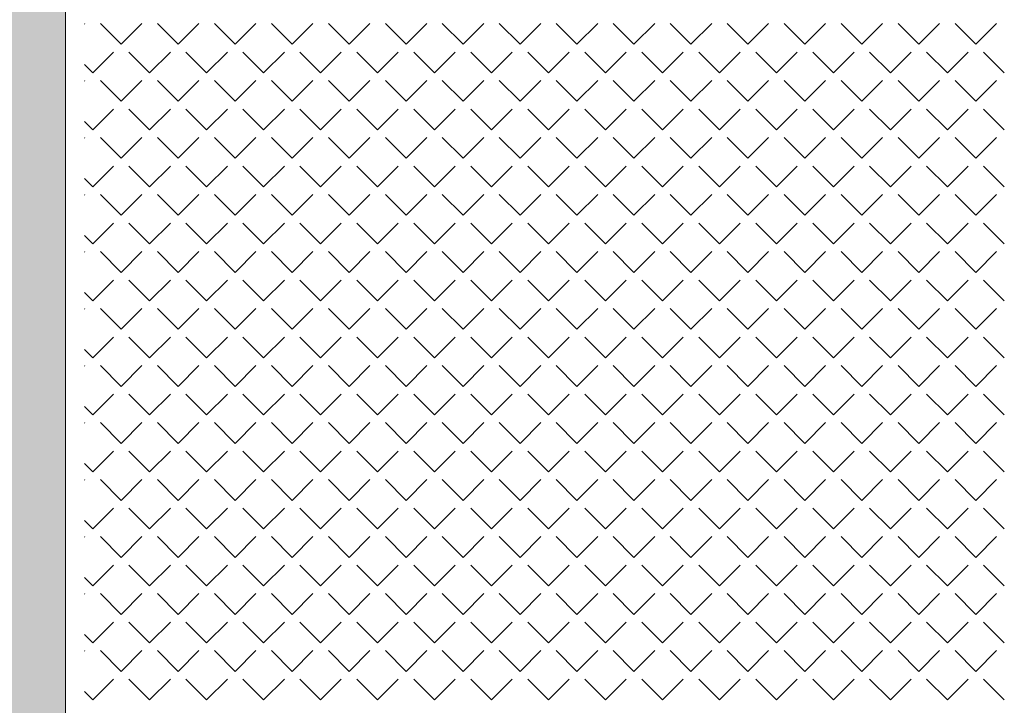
# Model space of a CAD drawing. Header units: millimetres. Extents: x -23540 to 53212, y -37964 to 41185.
# Tile 189 of 203: x 17914 to 18256, y -30863 to -30626. Entities that reach past the tile are written whole.
import ezdxf

# ---------------------------------------------------------------- set-up
doc = ezdxf.new("R2010")
doc.units = ezdxf.units.MM
doc.layers.get('0').update_dxf_attribs({"lineweight": 18})
doc.layers.add('PG_ŚCIANY_DZIAŁOWE', color=3, linetype='Continuous', lineweight=18)

msp = doc.modelspace()

# ---------------------------------------------------------------- hatches: boundary and pattern name
at = {"layer": 'PG_ŚCIANY_DZIAŁOWE', "true_color": 0x939598, "transparency": 33554610}
h = msp.add_hatch(color=252, dxfattribs=at)
h.dxf.hatch_style = 1
h.paths.add_polyline_path([(17913.61, -30145.22), (17918.61, -30145.22), (17918.61, -30150.72), (17913.61, -30150.72)])
h.paths.add_polyline_path([(17906.86, -30049.72), (17930.36, -30049.72), (17930.36, -29716.72), (17970.36, -29716.72), (17970.36, -29702.72), (18010.86, -29702.72), (18010.86, -29645.46), (17957.86, -29645.46), (17957.86, -29516.46), (17906.86, -29516.46)])
h.paths.add_polyline_path([(17930.36, -30150.72), (17918.61, -30150.72), (17918.61, -30145.22), (17913.61, -30145.22), (17913.61, -30150.72), (17906.86, -30150.72), (17906.86, -31104.46), (18101.98, -31104.46), (18101.98, -31144.22), (18121.86, -31144.22), (18121.86, -31327.46), (18406.86, -31327.46), (18406.86, -31312.46), (18136.86, -31312.46), (18136.86, -31104.46), (18524.86, -31104.46), (18524.86, -31327.46), (18563.86, -31327.46), (18563.86, -31330.46), (18693.91, -31330.46), (18732.86, -31330.46), (18769.79, -31300.46), (18575.36, -31300.46), (18575.36, -31079.46), (17930.36, -31079.46), (17930.36, -30518.72), (18111.86, -30518.72), (18111.86, -30497.22), (17930.36, -30497.22), (17930.36, -30314.72), (17945.36, -30314.72), (17945.36, -30272.22), (17930.36, -30272.22)])

# ---------------------------------------------------------------- linework, layer by layer
at = {"color": 251, "lineweight": 20, "true_color": 0x636466}
msp.add_line((17930.36, -31079.46), (17930.36, -30518.72), dxfattribs=at)
at = {"color": 251, "linetype": 'Continuous', "lineweight": 20, "true_color": 0x636466}
for p, q in [((17936.87, -30627.19), (17937.05, -30627.01)), ((17949.63, -30634.19), (17942.44, -30627.01)), ((17949.63, -30634.19), (17956.81, -30627.01)), ((17969.38, -30634.19), (17962.2, -30627.01)), ((17969.38, -30634.19), (17976.57, -30627.01)), ((17989.14, -30634.19), (17981.95, -30627.01)), ((17989.14, -30634.19), (17996.32, -30627.01)), ((18008.9, -30634.19), (18001.71, -30627.01)), ((18008.9, -30634.19), (18016.08, -30627.01)), ((18028.65, -30634.19), (18021.47, -30627.01)), ((18028.65, -30634.19), (18035.84, -30627.01)), ((18048.41, -30634.19), (18041.22, -30627.01)), ((18048.41, -30634.19), (18055.59, -30627.01)), ((18068.16, -30634.19), (18060.98, -30627.01)), ((18068.16, -30634.19), (18075.35, -30627.01)), ((18087.92, -30634.19), (18080.74, -30627.01)), ((18087.92, -30634.19), (18095.11, -30627.01)), ((18107.68, -30634.19), (18100.49, -30627.01)), ((18107.68, -30634.19), (18114.86, -30627.01)), ((18127.43, -30634.19), (18120.25, -30627.01)), ((18127.43, -30634.19), (18134.62, -30627.01)), ((18147.19, -30634.19), (18140.01, -30627.01)), ((18147.19, -30634.19), (18154.38, -30627.01)), ((18166.95, -30634.19), (18159.76, -30627.01)), ((18166.95, -30634.19), (18174.13, -30627.01)), ((18186.7, -30634.19), (18179.52, -30627.01)), ((18186.7, -30634.19), (18193.89, -30627.01)), ((18206.46, -30634.19), (18199.28, -30627.01)), ((18206.46, -30634.19), (18213.65, -30627.01)), ((18226.22, -30634.19), (18219.03, -30627.01)), ((18226.22, -30634.19), (18233.4, -30627.01)), ((18245.97, -30634.19), (18238.79, -30627.01)), ((18245.97, -30634.19), (18253.16, -30627.01)), ((17939.75, -30644.07), (17946.93, -30636.89)), ((17959.5, -30644.07), (17952.32, -30636.89)), ((17959.5, -30644.07), (17966.69, -30636.89)), ((17979.26, -30644.07), (17972.08, -30636.89)), ((17979.26, -30644.07), (17986.44, -30636.89)), ((17999.02, -30644.07), (17991.83, -30636.89)), ((17999.02, -30644.07), (18006.2, -30636.89)), ((18018.77, -30644.07), (18011.59, -30636.89)), ((18018.77, -30644.07), (18025.96, -30636.89)), ((18038.53, -30644.07), (18031.35, -30636.89)), ((18038.53, -30644.07), (18045.71, -30636.89)), ((18058.29, -30644.07), (18051.1, -30636.89)), ((18058.29, -30644.07), (18065.47, -30636.89)), ((18078.04, -30644.07), (18070.86, -30636.89)), ((18078.04, -30644.07), (18085.23, -30636.89)), ((18097.8, -30644.07), (18090.62, -30636.89)), ((18097.8, -30644.07), (18104.98, -30636.89)), ((18117.56, -30644.07), (18110.37, -30636.89)), ((18117.56, -30644.07), (18124.74, -30636.89)), ((18137.31, -30644.07), (18130.13, -30636.89)), ((18137.31, -30644.07), (18144.5, -30636.89)), ((18157.07, -30644.07), (18149.89, -30636.89)), ((18157.07, -30644.07), (18164.25, -30636.89)), ((18176.83, -30644.07), (18169.64, -30636.89)), ((18176.83, -30644.07), (18184.01, -30636.89)), ((18196.58, -30644.07), (18189.4, -30636.89)), ((18196.58, -30644.07), (18203.77, -30636.89)), ((18216.34, -30644.07), (18209.15, -30636.89)), ((18216.34, -30644.07), (18223.52, -30636.89)), ((18236.1, -30644.07), (18228.91, -30636.89)), ((18236.1, -30644.07), (18243.28, -30636.89)), ((18255.85, -30644.07), (18248.67, -30636.89)), ((17939.75, -30644.07), (17936.87, -30641.19)), ((17936.87, -30646.95), (17937.05, -30646.76)), ((17949.63, -30653.95), (17942.44, -30646.76)), ((17949.63, -30653.95), (17956.81, -30646.76)), ((17969.38, -30653.95), (17962.2, -30646.76)), ((17969.38, -30653.95), (17976.57, -30646.76)), ((17989.14, -30653.95), (17981.95, -30646.76)), ((17989.14, -30653.95), (17996.32, -30646.76)), ((18008.9, -30653.95), (18001.71, -30646.76)), ((18008.9, -30653.95), (18016.08, -30646.76)), ((18028.65, -30653.95), (18021.47, -30646.76)), ((18028.65, -30653.95), (18035.84, -30646.76)), ((18048.41, -30653.95), (18041.22, -30646.76)), ((18048.41, -30653.95), (18055.59, -30646.76)), ((18068.16, -30653.95), (18060.98, -30646.76)), ((18068.16, -30653.95), (18075.35, -30646.76)), ((18087.92, -30653.95), (18080.74, -30646.76)), ((18087.92, -30653.95), (18095.11, -30646.76)), ((18107.68, -30653.95), (18100.49, -30646.76)), ((18107.68, -30653.95), (18114.86, -30646.76)), ((18127.43, -30653.95), (18120.25, -30646.76)), ((18127.43, -30653.95), (18134.62, -30646.76)), ((18147.19, -30653.95), (18140.01, -30646.76)), ((18147.19, -30653.95), (18154.38, -30646.76)), ((18166.95, -30653.95), (18159.76, -30646.76)), ((18166.95, -30653.95), (18174.13, -30646.76)), ((18186.7, -30653.95), (18179.52, -30646.76)), ((18186.7, -30653.95), (18193.89, -30646.76)), ((18206.46, -30653.95), (18199.28, -30646.76)), ((18206.46, -30653.95), (18213.65, -30646.76)), ((18226.22, -30653.95), (18219.03, -30646.76)), ((18226.22, -30653.95), (18233.4, -30646.76)), ((18245.97, -30653.95), (18238.79, -30646.76)), ((18245.97, -30653.95), (18253.16, -30646.76)), ((17939.75, -30663.83), (17946.93, -30656.64)), ((17959.5, -30663.83), (17952.32, -30656.64)), ((17959.5, -30663.83), (17966.69, -30656.64)), ((17979.26, -30663.83), (17972.08, -30656.64)), ((17979.26, -30663.83), (17986.44, -30656.64)), ((17999.02, -30663.83), (17991.83, -30656.64)), ((17999.02, -30663.83), (18006.2, -30656.64)), ((18018.77, -30663.83), (18011.59, -30656.64)), ((18018.77, -30663.83), (18025.96, -30656.64)), ((18038.53, -30663.83), (18031.35, -30656.64)), ((18038.53, -30663.83), (18045.71, -30656.64)), ((18058.29, -30663.83), (18051.1, -30656.64)), ((18058.29, -30663.83), (18065.47, -30656.64)), ((18078.04, -30663.83), (18070.86, -30656.64)), ((18078.04, -30663.83), (18085.23, -30656.64)), ((18097.8, -30663.83), (18090.62, -30656.64)), ((18097.8, -30663.83), (18104.98, -30656.64)), ((18117.56, -30663.83), (18110.37, -30656.64)), ((18117.56, -30663.83), (18124.74, -30656.64)), ((18137.31, -30663.83), (18130.13, -30656.64)), ((18137.31, -30663.83), (18144.5, -30656.64)), ((18157.07, -30663.83), (18149.89, -30656.64)), ((18157.07, -30663.83), (18164.25, -30656.64)), ((18176.83, -30663.83), (18169.64, -30656.64)), ((18176.83, -30663.83), (18184.01, -30656.64)), ((18196.58, -30663.83), (18189.4, -30656.64)), ((18196.58, -30663.83), (18203.77, -30656.64)), ((18216.34, -30663.83), (18209.15, -30656.64)), ((18216.34, -30663.83), (18223.52, -30656.64)), ((18236.1, -30663.83), (18228.91, -30656.64)), ((18236.1, -30663.83), (18243.28, -30656.64)), ((18255.85, -30663.83), (18248.67, -30656.64)), ((17939.75, -30663.83), (17936.87, -30660.95)), ((17936.87, -30666.71), (17937.05, -30666.52)), ((17949.63, -30673.7), (17942.44, -30666.52)), ((17949.63, -30673.7), (17956.81, -30666.52)), ((17969.38, -30673.7), (17962.2, -30666.52)), ((17969.38, -30673.7), (17976.57, -30666.52)), ((17989.14, -30673.7), (17981.95, -30666.52)), ((17989.14, -30673.7), (17996.32, -30666.52)), ((18008.9, -30673.7), (18001.71, -30666.52)), ((18008.9, -30673.7), (18016.08, -30666.52)), ((18028.65, -30673.7), (18021.47, -30666.52)), ((18028.65, -30673.7), (18035.84, -30666.52)), ((18048.41, -30673.7), (18041.22, -30666.52)), ((18048.41, -30673.7), (18055.59, -30666.52)), ((18068.16, -30673.7), (18060.98, -30666.52)), ((18068.16, -30673.7), (18075.35, -30666.52)), ((18087.92, -30673.7), (18080.74, -30666.52)), ((18087.92, -30673.7), (18095.11, -30666.52)), ((18107.68, -30673.7), (18100.49, -30666.52)), ((18107.68, -30673.7), (18114.86, -30666.52)), ((18127.43, -30673.7), (18120.25, -30666.52)), ((18127.43, -30673.7), (18134.62, -30666.52)), ((18147.19, -30673.7), (18140.01, -30666.52)), ((18147.19, -30673.7), (18154.38, -30666.52)), ((18166.95, -30673.7), (18159.76, -30666.52)), ((18166.95, -30673.7), (18174.13, -30666.52)), ((18186.7, -30673.7), (18179.52, -30666.52)), ((18186.7, -30673.7), (18193.89, -30666.52)), ((18206.46, -30673.7), (18199.28, -30666.52)), ((18206.46, -30673.7), (18213.65, -30666.52)), ((18226.22, -30673.7), (18219.03, -30666.52)), ((18226.22, -30673.7), (18233.4, -30666.52)), ((18245.97, -30673.7), (18238.79, -30666.52)), ((18245.97, -30673.7), (18253.16, -30666.52)), ((17939.75, -30683.58), (17946.93, -30676.4)), ((17959.5, -30683.58), (17952.32, -30676.4)), ((17959.5, -30683.58), (17966.69, -30676.4)), ((17979.26, -30683.58), (17972.08, -30676.4)), ((17979.26, -30683.58), (17986.44, -30676.4)), ((17999.02, -30683.58), (17991.83, -30676.4)), ((17999.02, -30683.58), (18006.2, -30676.4)), ((18018.77, -30683.58), (18011.59, -30676.4)), ((18018.77, -30683.58), (18025.96, -30676.4)), ((18038.53, -30683.58), (18031.35, -30676.4)), ((18038.53, -30683.58), (18045.71, -30676.4)), ((18058.29, -30683.58), (18051.1, -30676.4)), ((18058.29, -30683.58), (18065.47, -30676.4)), ((18078.04, -30683.58), (18070.86, -30676.4)), ((18078.04, -30683.58), (18085.23, -30676.4)), ((18097.8, -30683.58), (18090.62, -30676.4)), ((18097.8, -30683.58), (18104.98, -30676.4)), ((18117.56, -30683.58), (18110.37, -30676.4)), ((18117.56, -30683.58), (18124.74, -30676.4)), ((18137.31, -30683.58), (18130.13, -30676.4)), ((18137.31, -30683.58), (18144.5, -30676.4)), ((18157.07, -30683.58), (18149.89, -30676.4)), ((18157.07, -30683.58), (18164.25, -30676.4)), ((18176.83, -30683.58), (18169.64, -30676.4)), ((18176.83, -30683.58), (18184.01, -30676.4)), ((18196.58, -30683.58), (18189.4, -30676.4)), ((18196.58, -30683.58), (18203.77, -30676.4)), ((18216.34, -30683.58), (18209.15, -30676.4)), ((18216.34, -30683.58), (18223.52, -30676.4)), ((18236.1, -30683.58), (18228.91, -30676.4)), ((18236.1, -30683.58), (18243.28, -30676.4)), ((18255.85, -30683.58), (18248.67, -30676.4)), ((17939.75, -30683.58), (17936.87, -30680.7)), ((17936.87, -30686.46), (17937.05, -30686.28)), ((17949.63, -30693.46), (17942.44, -30686.28)), ((17949.63, -30693.46), (17956.81, -30686.28)), ((17969.38, -30693.46), (17962.2, -30686.28)), ((17969.38, -30693.46), (17976.57, -30686.28)), ((17989.14, -30693.46), (17981.95, -30686.28)), ((17989.14, -30693.46), (17996.32, -30686.28)), ((18008.9, -30693.46), (18001.71, -30686.28)), ((18008.9, -30693.46), (18016.08, -30686.28)), ((18028.65, -30693.46), (18021.47, -30686.28)), ((18028.65, -30693.46), (18035.84, -30686.28)), ((18048.41, -30693.46), (18041.22, -30686.28)), ((18048.41, -30693.46), (18055.59, -30686.28)), ((18068.16, -30693.46), (18060.98, -30686.28)), ((18068.16, -30693.46), (18075.35, -30686.28)), ((18087.92, -30693.46), (18080.74, -30686.28)), ((18087.92, -30693.46), (18095.11, -30686.28)), ((18107.68, -30693.46), (18100.49, -30686.28)), ((18107.68, -30693.46), (18114.86, -30686.28)), ((18127.43, -30693.46), (18120.25, -30686.28)), ((18127.43, -30693.46), (18134.62, -30686.28)), ((18147.19, -30693.46), (18140.01, -30686.28)), ((18147.19, -30693.46), (18154.38, -30686.28)), ((18166.95, -30693.46), (18159.76, -30686.28)), ((18166.95, -30693.46), (18174.13, -30686.28)), ((18186.7, -30693.46), (18179.52, -30686.28)), ((18186.7, -30693.46), (18193.89, -30686.28)), ((18206.46, -30693.46), (18199.28, -30686.28)), ((18206.46, -30693.46), (18213.65, -30686.28)), ((18226.22, -30693.46), (18219.03, -30686.28)), ((18226.22, -30693.46), (18233.4, -30686.28)), ((18245.97, -30693.46), (18238.79, -30686.28)), ((18245.97, -30693.46), (18253.16, -30686.28)), ((17939.75, -30703.34), (17946.93, -30696.15)), ((17959.5, -30703.34), (17952.32, -30696.15)), ((17959.5, -30703.34), (17966.69, -30696.15)), ((17979.26, -30703.34), (17972.08, -30696.15)), ((17979.26, -30703.34), (17986.44, -30696.15)), ((17999.02, -30703.34), (17991.83, -30696.15)), ((17999.02, -30703.34), (18006.2, -30696.15)), ((18018.77, -30703.34), (18011.59, -30696.15)), ((18018.77, -30703.34), (18025.96, -30696.15)), ((18038.53, -30703.34), (18031.35, -30696.15)), ((18038.53, -30703.34), (18045.71, -30696.15)), ((18058.29, -30703.34), (18051.1, -30696.15)), ((18058.29, -30703.34), (18065.47, -30696.15)), ((18078.04, -30703.34), (18070.86, -30696.15)), ((18078.04, -30703.34), (18085.23, -30696.15)), ((18097.8, -30703.34), (18090.62, -30696.15)), ((18097.8, -30703.34), (18104.98, -30696.15)), ((18117.56, -30703.34), (18110.37, -30696.15)), ((18117.56, -30703.34), (18124.74, -30696.15)), ((18137.31, -30703.34), (18130.13, -30696.15)), ((18137.31, -30703.34), (18144.5, -30696.15)), ((18157.07, -30703.34), (18149.89, -30696.15)), ((18157.07, -30703.34), (18164.25, -30696.15)), ((18176.83, -30703.34), (18169.64, -30696.15)), ((18176.83, -30703.34), (18184.01, -30696.15)), ((18196.58, -30703.34), (18189.4, -30696.15)), ((18196.58, -30703.34), (18203.77, -30696.15)), ((18216.34, -30703.34), (18209.15, -30696.15)), ((18216.34, -30703.34), (18223.52, -30696.15)), ((18236.1, -30703.34), (18228.91, -30696.15)), ((18236.1, -30703.34), (18243.28, -30696.15)), ((18255.85, -30703.34), (18248.67, -30696.15)), ((17939.75, -30703.34), (17936.87, -30700.46)), ((17936.87, -30706.22), (17937.05, -30706.03)), ((17949.63, -30713.22), (17942.44, -30706.03)), ((17949.63, -30713.22), (17956.81, -30706.03)), ((17969.38, -30713.22), (17962.2, -30706.03)), ((17969.38, -30713.22), (17976.57, -30706.03)), ((17989.14, -30713.22), (17981.95, -30706.03)), ((17989.14, -30713.22), (17996.32, -30706.03)), ((18008.9, -30713.22), (18001.71, -30706.03)), ((18008.9, -30713.22), (18016.08, -30706.03)), ((18028.65, -30713.22), (18021.47, -30706.03)), ((18028.65, -30713.22), (18035.84, -30706.03)), ((18048.41, -30713.22), (18041.22, -30706.03)), ((18048.41, -30713.22), (18055.59, -30706.03)), ((18068.16, -30713.22), (18060.98, -30706.03)), ((18068.16, -30713.22), (18075.35, -30706.03)), ((18087.92, -30713.22), (18080.74, -30706.03)), ((18087.92, -30713.22), (18095.11, -30706.03)), ((18107.68, -30713.22), (18100.49, -30706.03)), ((18107.68, -30713.22), (18114.86, -30706.03)), ((18127.43, -30713.22), (18120.25, -30706.03)), ((18127.43, -30713.22), (18134.62, -30706.03)), ((18147.19, -30713.22), (18140.01, -30706.03)), ((18147.19, -30713.22), (18154.38, -30706.03)), ((18166.95, -30713.22), (18159.76, -30706.03)), ((18166.95, -30713.22), (18174.13, -30706.03)), ((18186.7, -30713.22), (18179.52, -30706.03)), ((18186.7, -30713.22), (18193.89, -30706.03)), ((18206.46, -30713.22), (18199.28, -30706.03)), ((18206.46, -30713.22), (18213.65, -30706.03)), ((18226.22, -30713.22), (18219.03, -30706.03)), ((18226.22, -30713.22), (18233.4, -30706.03)), ((18245.97, -30713.22), (18238.79, -30706.03)), ((18245.97, -30713.22), (18253.16, -30706.03)), ((17939.75, -30723.1), (17946.93, -30715.91)), ((17959.5, -30723.1), (17952.32, -30715.91)), ((17959.5, -30723.1), (17966.69, -30715.91)), ((17979.26, -30723.1), (17972.08, -30715.91)), ((17979.26, -30723.1), (17986.44, -30715.91)), ((17999.02, -30723.1), (17991.83, -30715.91)), ((17999.02, -30723.1), (18006.2, -30715.91)), ((18018.77, -30723.1), (18011.59, -30715.91)), ((18018.77, -30723.1), (18025.96, -30715.91)), ((18038.53, -30723.1), (18031.35, -30715.91)), ((18038.53, -30723.1), (18045.71, -30715.91)), ((18058.29, -30723.1), (18051.1, -30715.91)), ((18058.29, -30723.1), (18065.47, -30715.91)), ((18078.04, -30723.1), (18070.86, -30715.91)), ((18078.04, -30723.1), (18085.23, -30715.91)), ((18097.8, -30723.1), (18090.62, -30715.91)), ((18097.8, -30723.1), (18104.98, -30715.91)), ((18117.56, -30723.1), (18110.37, -30715.91)), ((18117.56, -30723.1), (18124.74, -30715.91)), ((18137.31, -30723.1), (18130.13, -30715.91)), ((18137.31, -30723.1), (18144.5, -30715.91)), ((18157.07, -30723.1), (18149.89, -30715.91)), ((18157.07, -30723.1), (18164.25, -30715.91)), ((18176.83, -30723.1), (18169.64, -30715.91)), ((18176.83, -30723.1), (18184.01, -30715.91)), ((18196.58, -30723.1), (18189.4, -30715.91)), ((18196.58, -30723.1), (18203.77, -30715.91)), ((18216.34, -30723.1), (18209.15, -30715.91)), ((18216.34, -30723.1), (18223.52, -30715.91)), ((18236.1, -30723.1), (18228.91, -30715.91)), ((18236.1, -30723.1), (18243.28, -30715.91)), ((18255.85, -30723.1), (18248.67, -30715.91)), ((17939.75, -30723.1), (17936.87, -30720.22)), ((17936.87, -30725.98), (17937.05, -30725.79)), ((17949.63, -30732.97), (17942.44, -30725.79)), ((17949.63, -30732.97), (17956.81, -30725.79)), ((17969.38, -30732.97), (17962.2, -30725.79)), ((17969.38, -30732.97), (17976.57, -30725.79)), ((17989.14, -30732.97), (17981.95, -30725.79)), ((17989.14, -30732.97), (17996.32, -30725.79)), ((18008.9, -30732.97), (18001.71, -30725.79)), ((18008.9, -30732.97), (18016.08, -30725.79)), ((18028.65, -30732.97), (18021.47, -30725.79)), ((18028.65, -30732.97), (18035.84, -30725.79)), ((18048.41, -30732.97), (18041.22, -30725.79)), ((18048.41, -30732.97), (18055.59, -30725.79)), ((18068.16, -30732.97), (18060.98, -30725.79)), ((18068.16, -30732.97), (18075.35, -30725.79)), ((18087.92, -30732.97), (18080.74, -30725.79)), ((18087.92, -30732.97), (18095.11, -30725.79)), ((18107.68, -30732.97), (18100.49, -30725.79)), ((18107.68, -30732.97), (18114.86, -30725.79)), ((18127.43, -30732.97), (18120.25, -30725.79)), ((18127.43, -30732.97), (18134.62, -30725.79)), ((18147.19, -30732.97), (18140.01, -30725.79)), ((18147.19, -30732.97), (18154.38, -30725.79)), ((18166.95, -30732.97), (18159.76, -30725.79)), ((18166.95, -30732.97), (18174.13, -30725.79)), ((18186.7, -30732.97), (18179.52, -30725.79)), ((18186.7, -30732.97), (18193.89, -30725.79)), ((18206.46, -30732.97), (18199.28, -30725.79)), ((18206.46, -30732.97), (18213.65, -30725.79)), ((18226.22, -30732.97), (18219.03, -30725.79)), ((18226.22, -30732.97), (18233.4, -30725.79)), ((18245.97, -30732.97), (18238.79, -30725.79)), ((18245.97, -30732.97), (18253.16, -30725.79)), ((17939.75, -30742.85), (17946.93, -30735.67)), ((17959.5, -30742.85), (17952.32, -30735.67)), ((17959.5, -30742.85), (17966.69, -30735.67)), ((17979.26, -30742.85), (17972.08, -30735.67)), ((17979.26, -30742.85), (17986.44, -30735.67)), ((17999.02, -30742.85), (17991.83, -30735.67)), ((17999.02, -30742.85), (18006.2, -30735.67)), ((18018.77, -30742.85), (18011.59, -30735.67)), ((18018.77, -30742.85), (18025.96, -30735.67)), ((18038.53, -30742.85), (18031.35, -30735.67)), ((18038.53, -30742.85), (18045.71, -30735.67)), ((18058.29, -30742.85), (18051.1, -30735.67)), ((18058.29, -30742.85), (18065.47, -30735.67)), ((18078.04, -30742.85), (18070.86, -30735.67)), ((18078.04, -30742.85), (18085.23, -30735.67)), ((18097.8, -30742.85), (18090.62, -30735.67)), ((18097.8, -30742.85), (18104.98, -30735.67)), ((18117.56, -30742.85), (18110.37, -30735.67)), ((18117.56, -30742.85), (18124.74, -30735.67)), ((18137.31, -30742.85), (18130.13, -30735.67)), ((18137.31, -30742.85), (18144.5, -30735.67)), ((18157.07, -30742.85), (18149.89, -30735.67)), ((18157.07, -30742.85), (18164.25, -30735.67)), ((18176.83, -30742.85), (18169.64, -30735.67)), ((18176.83, -30742.85), (18184.01, -30735.67)), ((18196.58, -30742.85), (18189.4, -30735.67)), ((18196.58, -30742.85), (18203.77, -30735.67)), ((18216.34, -30742.85), (18209.15, -30735.67)), ((18216.34, -30742.85), (18223.52, -30735.67)), ((18236.1, -30742.85), (18228.91, -30735.67)), ((18236.1, -30742.85), (18243.28, -30735.67)), ((18255.85, -30742.85), (18248.67, -30735.67)), ((17939.75, -30742.85), (17936.87, -30739.97)), ((17936.87, -30745.73), (17937.05, -30745.55)), ((17949.63, -30752.73), (17942.44, -30745.55)), ((17949.63, -30752.73), (17956.81, -30745.55)), ((17969.38, -30752.73), (17962.2, -30745.55)), ((17969.38, -30752.73), (17976.57, -30745.55)), ((17989.14, -30752.73), (17981.95, -30745.55)), ((17989.14, -30752.73), (17996.32, -30745.55)), ((18008.9, -30752.73), (18001.71, -30745.55)), ((18008.9, -30752.73), (18016.08, -30745.55)), ((18028.65, -30752.73), (18021.47, -30745.55)), ((18028.65, -30752.73), (18035.84, -30745.55)), ((18048.41, -30752.73), (18041.22, -30745.55)), ((18048.41, -30752.73), (18055.59, -30745.55)), ((18068.16, -30752.73), (18060.98, -30745.55)), ((18068.16, -30752.73), (18075.35, -30745.55)), ((18087.92, -30752.73), (18080.74, -30745.55)), ((18087.92, -30752.73), (18095.11, -30745.55)), ((18107.68, -30752.73), (18100.49, -30745.55)), ((18107.68, -30752.73), (18114.86, -30745.55)), ((18127.43, -30752.73), (18120.25, -30745.55)), ((18127.43, -30752.73), (18134.62, -30745.55)), ((18147.19, -30752.73), (18140.01, -30745.55)), ((18147.19, -30752.73), (18154.38, -30745.55)), ((18166.95, -30752.73), (18159.76, -30745.55)), ((18166.95, -30752.73), (18174.13, -30745.55)), ((18186.7, -30752.73), (18179.52, -30745.55)), ((18186.7, -30752.73), (18193.89, -30745.55)), ((18206.46, -30752.73), (18199.28, -30745.55)), ((18206.46, -30752.73), (18213.65, -30745.55)), ((18226.22, -30752.73), (18219.03, -30745.55)), ((18226.22, -30752.73), (18233.4, -30745.55)), ((18245.97, -30752.73), (18238.79, -30745.55)), ((18245.97, -30752.73), (18253.16, -30745.55)), ((17939.75, -30762.61), (17946.93, -30755.42)), ((17959.5, -30762.61), (17952.32, -30755.42)), ((17959.5, -30762.61), (17966.69, -30755.42)), ((17979.26, -30762.61), (17972.08, -30755.42)), ((17979.26, -30762.61), (17986.44, -30755.42)), ((17999.02, -30762.61), (17991.83, -30755.42)), ((17999.02, -30762.61), (18006.2, -30755.42)), ((18018.77, -30762.61), (18011.59, -30755.42)), ((18018.77, -30762.61), (18025.96, -30755.42)), ((18038.53, -30762.61), (18031.35, -30755.42)), ((18038.53, -30762.61), (18045.71, -30755.42)), ((18058.29, -30762.61), (18051.1, -30755.42)), ((18058.29, -30762.61), (18065.47, -30755.42)), ((18078.04, -30762.61), (18070.86, -30755.42)), ((18078.04, -30762.61), (18085.23, -30755.42)), ((18097.8, -30762.61), (18090.62, -30755.42)), ((18097.8, -30762.61), (18104.98, -30755.42)), ((18117.56, -30762.61), (18110.37, -30755.42)), ((18117.56, -30762.61), (18124.74, -30755.42)), ((18137.31, -30762.61), (18130.13, -30755.42)), ((18137.31, -30762.61), (18144.5, -30755.42)), ((18157.07, -30762.61), (18149.89, -30755.42)), ((18157.07, -30762.61), (18164.25, -30755.42)), ((18176.83, -30762.61), (18169.64, -30755.42)), ((18176.83, -30762.61), (18184.01, -30755.42)), ((18196.58, -30762.61), (18189.4, -30755.42)), ((18196.58, -30762.61), (18203.77, -30755.42)), ((18216.34, -30762.61), (18209.15, -30755.42)), ((18216.34, -30762.61), (18223.52, -30755.42)), ((18236.1, -30762.61), (18228.91, -30755.42)), ((18236.1, -30762.61), (18243.28, -30755.42)), ((18255.85, -30762.61), (18248.67, -30755.42)), ((17939.75, -30762.61), (17936.87, -30759.73)), ((17936.87, -30765.49), (17937.05, -30765.3)), ((17949.63, -30772.49), (17942.44, -30765.3)), ((17949.63, -30772.49), (17956.81, -30765.3)), ((17969.38, -30772.49), (17962.2, -30765.3)), ((17969.38, -30772.49), (17976.57, -30765.3)), ((17989.14, -30772.49), (17981.95, -30765.3)), ((17989.14, -30772.49), (17996.32, -30765.3)), ((18008.9, -30772.49), (18001.71, -30765.3)), ((18008.9, -30772.49), (18016.08, -30765.3)), ((18028.65, -30772.49), (18021.47, -30765.3)), ((18028.65, -30772.49), (18035.84, -30765.3)), ((18048.41, -30772.49), (18041.22, -30765.3)), ((18048.41, -30772.49), (18055.59, -30765.3)), ((18068.16, -30772.49), (18060.98, -30765.3)), ((18068.16, -30772.49), (18075.35, -30765.3)), ((18087.92, -30772.49), (18080.74, -30765.3)), ((18087.92, -30772.49), (18095.11, -30765.3)), ((18107.68, -30772.49), (18100.49, -30765.3)), ((18107.68, -30772.49), (18114.86, -30765.3)), ((18127.43, -30772.49), (18120.25, -30765.3)), ((18127.43, -30772.49), (18134.62, -30765.3)), ((18147.19, -30772.49), (18140.01, -30765.3)), ((18147.19, -30772.49), (18154.38, -30765.3)), ((18166.95, -30772.49), (18159.76, -30765.3)), ((18166.95, -30772.49), (18174.13, -30765.3)), ((18186.7, -30772.49), (18179.52, -30765.3)), ((18186.7, -30772.49), (18193.89, -30765.3)), ((18206.46, -30772.49), (18199.28, -30765.3)), ((18206.46, -30772.49), (18213.65, -30765.3)), ((18226.22, -30772.49), (18219.03, -30765.3)), ((18226.22, -30772.49), (18233.4, -30765.3)), ((18245.97, -30772.49), (18238.79, -30765.3)), ((18245.97, -30772.49), (18253.16, -30765.3)), ((17939.75, -30782.37), (17946.93, -30775.18)), ((17959.5, -30782.37), (17952.32, -30775.18)), ((17959.5, -30782.37), (17966.69, -30775.18)), ((17979.26, -30782.37), (17972.08, -30775.18)), ((17979.26, -30782.37), (17986.44, -30775.18)), ((17999.02, -30782.37), (17991.83, -30775.18)), ((17999.02, -30782.37), (18006.2, -30775.18)), ((18018.77, -30782.37), (18011.59, -30775.18)), ((18018.77, -30782.37), (18025.96, -30775.18)), ((18038.53, -30782.37), (18031.35, -30775.18)), ((18038.53, -30782.37), (18045.71, -30775.18)), ((18058.29, -30782.37), (18051.1, -30775.18)), ((18058.29, -30782.37), (18065.47, -30775.18)), ((18078.04, -30782.37), (18070.86, -30775.18)), ((18078.04, -30782.37), (18085.23, -30775.18)), ((18097.8, -30782.37), (18090.62, -30775.18)), ((18097.8, -30782.37), (18104.98, -30775.18)), ((18117.56, -30782.37), (18110.37, -30775.18)), ((18117.56, -30782.37), (18124.74, -30775.18)), ((18137.31, -30782.37), (18130.13, -30775.18)), ((18137.31, -30782.37), (18144.5, -30775.18)), ((18157.07, -30782.37), (18149.89, -30775.18)), ((18157.07, -30782.37), (18164.25, -30775.18)), ((18176.83, -30782.37), (18169.64, -30775.18)), ((18176.83, -30782.37), (18184.01, -30775.18)), ((18196.58, -30782.37), (18189.4, -30775.18)), ((18196.58, -30782.37), (18203.77, -30775.18)), ((18216.34, -30782.37), (18209.15, -30775.18)), ((18216.34, -30782.37), (18223.52, -30775.18)), ((18236.1, -30782.37), (18228.91, -30775.18)), ((18236.1, -30782.37), (18243.28, -30775.18)), ((18255.85, -30782.37), (18248.67, -30775.18)), ((17939.75, -30782.37), (17936.87, -30779.48)), ((17936.87, -30785.25), (17937.05, -30785.06)), ((17949.63, -30792.24), (17942.44, -30785.06)), ((17949.63, -30792.24), (17956.81, -30785.06)), ((17969.38, -30792.24), (17962.2, -30785.06)), ((17969.38, -30792.24), (17976.57, -30785.06)), ((17989.14, -30792.24), (17981.95, -30785.06)), ((17989.14, -30792.24), (17996.32, -30785.06)), ((18008.9, -30792.24), (18001.71, -30785.06)), ((18008.9, -30792.24), (18016.08, -30785.06)), ((18028.65, -30792.24), (18021.47, -30785.06)), ((18028.65, -30792.24), (18035.84, -30785.06)), ((18048.41, -30792.24), (18041.22, -30785.06)), ((18048.41, -30792.24), (18055.59, -30785.06)), ((18068.16, -30792.24), (18060.98, -30785.06)), ((18068.16, -30792.24), (18075.35, -30785.06)), ((18087.92, -30792.24), (18080.74, -30785.06)), ((18087.92, -30792.24), (18095.11, -30785.06)), ((18107.68, -30792.24), (18100.49, -30785.06)), ((18107.68, -30792.24), (18114.86, -30785.06)), ((18127.43, -30792.24), (18120.25, -30785.06)), ((18127.43, -30792.24), (18134.62, -30785.06)), ((18147.19, -30792.24), (18140.01, -30785.06)), ((18147.19, -30792.24), (18154.38, -30785.06)), ((18166.95, -30792.24), (18159.76, -30785.06)), ((18166.95, -30792.24), (18174.13, -30785.06)), ((18186.7, -30792.24), (18179.52, -30785.06)), ((18186.7, -30792.24), (18193.89, -30785.06)), ((18206.46, -30792.24), (18199.28, -30785.06)), ((18206.46, -30792.24), (18213.65, -30785.06)), ((18226.22, -30792.24), (18219.03, -30785.06)), ((18226.22, -30792.24), (18233.4, -30785.06)), ((18245.97, -30792.24), (18238.79, -30785.06)), ((18245.97, -30792.24), (18253.16, -30785.06)), ((17939.75, -30802.12), (17946.93, -30794.94)), ((17959.5, -30802.12), (17952.32, -30794.94)), ((17959.5, -30802.12), (17966.69, -30794.94)), ((17979.26, -30802.12), (17972.08, -30794.94)), ((17979.26, -30802.12), (17986.44, -30794.94)), ((17999.02, -30802.12), (17991.83, -30794.94)), ((17999.02, -30802.12), (18006.2, -30794.94)), ((18018.77, -30802.12), (18011.59, -30794.94)), ((18018.77, -30802.12), (18025.96, -30794.94)), ((18038.53, -30802.12), (18031.35, -30794.94)), ((18038.53, -30802.12), (18045.71, -30794.94)), ((18058.29, -30802.12), (18051.1, -30794.94)), ((18058.29, -30802.12), (18065.47, -30794.94)), ((18078.04, -30802.12), (18070.86, -30794.94)), ((18078.04, -30802.12), (18085.23, -30794.94)), ((18097.8, -30802.12), (18090.62, -30794.94)), ((18097.8, -30802.12), (18104.98, -30794.94)), ((18117.56, -30802.12), (18110.37, -30794.94)), ((18117.56, -30802.12), (18124.74, -30794.94)), ((18137.31, -30802.12), (18130.13, -30794.94)), ((18137.31, -30802.12), (18144.5, -30794.94)), ((18157.07, -30802.12), (18149.89, -30794.94)), ((18157.07, -30802.12), (18164.25, -30794.94)), ((18176.83, -30802.12), (18169.64, -30794.94)), ((18176.83, -30802.12), (18184.01, -30794.94)), ((18196.58, -30802.12), (18189.4, -30794.94)), ((18196.58, -30802.12), (18203.77, -30794.94)), ((18216.34, -30802.12), (18209.15, -30794.94)), ((18216.34, -30802.12), (18223.52, -30794.94)), ((18236.1, -30802.12), (18228.91, -30794.94)), ((18236.1, -30802.12), (18243.28, -30794.94)), ((18255.85, -30802.12), (18248.67, -30794.94)), ((17939.75, -30802.12), (17936.87, -30799.24)), ((17936.87, -30805), (17937.05, -30804.82)), ((17949.63, -30812), (17942.44, -30804.82)), ((17949.63, -30812), (17956.81, -30804.82)), ((17969.38, -30812), (17962.2, -30804.82)), ((17969.38, -30812), (17976.57, -30804.82)), ((17989.14, -30812), (17981.95, -30804.82)), ((17989.14, -30812), (17996.32, -30804.82)), ((18008.9, -30812), (18001.71, -30804.82)), ((18008.9, -30812), (18016.08, -30804.82)), ((18028.65, -30812), (18021.47, -30804.82)), ((18028.65, -30812), (18035.84, -30804.82)), ((18048.41, -30812), (18041.22, -30804.82)), ((18048.41, -30812), (18055.59, -30804.82)), ((18068.16, -30812), (18060.98, -30804.82)), ((18068.16, -30812), (18075.35, -30804.82)), ((18087.92, -30812), (18080.74, -30804.82)), ((18087.92, -30812), (18095.11, -30804.82)), ((18107.68, -30812), (18100.49, -30804.82)), ((18107.68, -30812), (18114.86, -30804.82)), ((18127.43, -30812), (18120.25, -30804.82)), ((18127.43, -30812), (18134.62, -30804.82)), ((18147.19, -30812), (18140.01, -30804.82)), ((18147.19, -30812), (18154.38, -30804.82)), ((18166.95, -30812), (18159.76, -30804.82)), ((18166.95, -30812), (18174.13, -30804.82)), ((18186.7, -30812), (18179.52, -30804.82)), ((18186.7, -30812), (18193.89, -30804.82)), ((18206.46, -30812), (18199.28, -30804.82)), ((18206.46, -30812), (18213.65, -30804.82)), ((18226.22, -30812), (18219.03, -30804.82)), ((18226.22, -30812), (18233.4, -30804.82)), ((18245.97, -30812), (18238.79, -30804.82)), ((18245.97, -30812), (18253.16, -30804.82)), ((17939.75, -30821.88), (17946.93, -30814.69)), ((17959.5, -30821.88), (17952.32, -30814.69)), ((17959.5, -30821.88), (17966.69, -30814.69)), ((17979.26, -30821.88), (17972.08, -30814.69)), ((17979.26, -30821.88), (17986.44, -30814.69)), ((17999.02, -30821.88), (17991.83, -30814.69)), ((17999.02, -30821.88), (18006.2, -30814.69)), ((18018.77, -30821.88), (18011.59, -30814.69)), ((18018.77, -30821.88), (18025.96, -30814.69)), ((18038.53, -30821.88), (18031.35, -30814.69)), ((18038.53, -30821.88), (18045.71, -30814.69)), ((18058.29, -30821.88), (18051.1, -30814.69)), ((18058.29, -30821.88), (18065.47, -30814.69)), ((18078.04, -30821.88), (18070.86, -30814.69)), ((18078.04, -30821.88), (18085.23, -30814.69)), ((18097.8, -30821.88), (18090.62, -30814.69)), ((18097.8, -30821.88), (18104.98, -30814.69)), ((18117.56, -30821.88), (18110.37, -30814.69)), ((18117.56, -30821.88), (18124.74, -30814.69)), ((18137.31, -30821.88), (18130.13, -30814.69)), ((18137.31, -30821.88), (18144.5, -30814.69)), ((18157.07, -30821.88), (18149.89, -30814.69)), ((18157.07, -30821.88), (18164.25, -30814.69)), ((18176.83, -30821.88), (18169.64, -30814.69)), ((18176.83, -30821.88), (18184.01, -30814.69)), ((18196.58, -30821.88), (18189.4, -30814.69)), ((18196.58, -30821.88), (18203.77, -30814.69)), ((18216.34, -30821.88), (18209.15, -30814.69)), ((18216.34, -30821.88), (18223.52, -30814.69)), ((18236.1, -30821.88), (18228.91, -30814.69)), ((18236.1, -30821.88), (18243.28, -30814.69)), ((18255.85, -30821.88), (18248.67, -30814.69)), ((17939.75, -30821.88), (17936.87, -30819)), ((17936.87, -30824.76), (17937.05, -30824.57)), ((17949.63, -30831.76), (17942.44, -30824.57)), ((17949.63, -30831.76), (17956.81, -30824.57)), ((17969.38, -30831.76), (17962.2, -30824.57)), ((17969.38, -30831.76), (17976.57, -30824.57)), ((17989.14, -30831.76), (17981.95, -30824.57)), ((17989.14, -30831.76), (17996.32, -30824.57)), ((18008.9, -30831.76), (18001.71, -30824.57)), ((18008.9, -30831.76), (18016.08, -30824.57)), ((18028.65, -30831.76), (18021.47, -30824.57)), ((18028.65, -30831.76), (18035.84, -30824.57)), ((18048.41, -30831.76), (18041.22, -30824.57)), ((18048.41, -30831.76), (18055.59, -30824.57)), ((18068.16, -30831.76), (18060.98, -30824.57)), ((18068.16, -30831.76), (18075.35, -30824.57)), ((18087.92, -30831.76), (18080.74, -30824.57)), ((18087.92, -30831.76), (18095.11, -30824.57)), ((18107.68, -30831.76), (18100.49, -30824.57)), ((18107.68, -30831.76), (18114.86, -30824.57)), ((18127.43, -30831.76), (18120.25, -30824.57)), ((18127.43, -30831.76), (18134.62, -30824.57)), ((18147.19, -30831.76), (18140.01, -30824.57)), ((18147.19, -30831.76), (18154.38, -30824.57)), ((18166.95, -30831.76), (18159.76, -30824.57)), ((18166.95, -30831.76), (18174.13, -30824.57)), ((18186.7, -30831.76), (18179.52, -30824.57)), ((18186.7, -30831.76), (18193.89, -30824.57)), ((18206.46, -30831.76), (18199.28, -30824.57)), ((18206.46, -30831.76), (18213.65, -30824.57)), ((18226.22, -30831.76), (18219.03, -30824.57)), ((18226.22, -30831.76), (18233.4, -30824.57)), ((18245.97, -30831.76), (18238.79, -30824.57)), ((18245.97, -30831.76), (18253.16, -30824.57)), ((17939.75, -30841.63), (17946.93, -30834.45)), ((17959.5, -30841.63), (17952.32, -30834.45)), ((17959.5, -30841.63), (17966.69, -30834.45)), ((17979.26, -30841.63), (17972.08, -30834.45)), ((17979.26, -30841.63), (17986.44, -30834.45)), ((17999.02, -30841.63), (17991.83, -30834.45)), ((17999.02, -30841.63), (18006.2, -30834.45)), ((18018.77, -30841.63), (18011.59, -30834.45)), ((18018.77, -30841.63), (18025.96, -30834.45)), ((18038.53, -30841.63), (18031.35, -30834.45)), ((18038.53, -30841.63), (18045.71, -30834.45)), ((18058.29, -30841.63), (18051.1, -30834.45)), ((18058.29, -30841.63), (18065.47, -30834.45)), ((18078.04, -30841.63), (18070.86, -30834.45)), ((18078.04, -30841.63), (18085.23, -30834.45)), ((18097.8, -30841.63), (18090.62, -30834.45)), ((18097.8, -30841.63), (18104.98, -30834.45)), ((18117.56, -30841.63), (18110.37, -30834.45)), ((18117.56, -30841.63), (18124.74, -30834.45)), ((18137.31, -30841.63), (18130.13, -30834.45)), ((18137.31, -30841.63), (18144.5, -30834.45)), ((18157.07, -30841.63), (18149.89, -30834.45)), ((18157.07, -30841.63), (18164.25, -30834.45)), ((18176.83, -30841.63), (18169.64, -30834.45)), ((18176.83, -30841.63), (18184.01, -30834.45)), ((18196.58, -30841.63), (18189.4, -30834.45)), ((18196.58, -30841.63), (18203.77, -30834.45)), ((18216.34, -30841.63), (18209.15, -30834.45)), ((18216.34, -30841.63), (18223.52, -30834.45)), ((18236.1, -30841.63), (18228.91, -30834.45)), ((18236.1, -30841.63), (18243.28, -30834.45)), ((18255.85, -30841.63), (18248.67, -30834.45)), ((17939.75, -30841.63), (17936.87, -30838.75)), ((17936.87, -30844.52), (17937.05, -30844.33)), ((17949.63, -30851.51), (17942.44, -30844.33)), ((17949.63, -30851.51), (17956.81, -30844.33)), ((17969.38, -30851.51), (17962.2, -30844.33)), ((17969.38, -30851.51), (17976.57, -30844.33)), ((17989.14, -30851.51), (17981.95, -30844.33)), ((17989.14, -30851.51), (17996.32, -30844.33)), ((18008.9, -30851.51), (18001.71, -30844.33)), ((18008.9, -30851.51), (18016.08, -30844.33)), ((18028.65, -30851.51), (18021.47, -30844.33)), ((18028.65, -30851.51), (18035.84, -30844.33)), ((18048.41, -30851.51), (18041.22, -30844.33)), ((18048.41, -30851.51), (18055.59, -30844.33)), ((18068.16, -30851.51), (18060.98, -30844.33)), ((18068.16, -30851.51), (18075.35, -30844.33)), ((18087.92, -30851.51), (18080.74, -30844.33)), ((18087.92, -30851.51), (18095.11, -30844.33)), ((18107.68, -30851.51), (18100.49, -30844.33)), ((18107.68, -30851.51), (18114.86, -30844.33)), ((18127.43, -30851.51), (18120.25, -30844.33)), ((18127.43, -30851.51), (18134.62, -30844.33)), ((18147.19, -30851.51), (18140.01, -30844.33)), ((18147.19, -30851.51), (18154.38, -30844.33)), ((18166.95, -30851.51), (18159.76, -30844.33)), ((18166.95, -30851.51), (18174.13, -30844.33)), ((18186.7, -30851.51), (18179.52, -30844.33)), ((18186.7, -30851.51), (18193.89, -30844.33)), ((18206.46, -30851.51), (18199.28, -30844.33)), ((18206.46, -30851.51), (18213.65, -30844.33)), ((18226.22, -30851.51), (18219.03, -30844.33)), ((18226.22, -30851.51), (18233.4, -30844.33)), ((18245.97, -30851.51), (18238.79, -30844.33)), ((18245.97, -30851.51), (18253.16, -30844.33)), ((17939.75, -30861.39), (17946.93, -30854.21)), ((17959.5, -30861.39), (17952.32, -30854.21)), ((17959.5, -30861.39), (17966.69, -30854.21)), ((17979.26, -30861.39), (17972.08, -30854.21)), ((17979.26, -30861.39), (17986.44, -30854.21)), ((17999.02, -30861.39), (17991.83, -30854.21)), ((17999.02, -30861.39), (18006.2, -30854.21)), ((18018.77, -30861.39), (18011.59, -30854.21)), ((18018.77, -30861.39), (18025.96, -30854.21)), ((18038.53, -30861.39), (18031.35, -30854.21)), ((18038.53, -30861.39), (18045.71, -30854.21)), ((18058.29, -30861.39), (18051.1, -30854.21)), ((18058.29, -30861.39), (18065.47, -30854.21)), ((18078.04, -30861.39), (18070.86, -30854.21)), ((18078.04, -30861.39), (18085.23, -30854.21)), ((18097.8, -30861.39), (18090.62, -30854.21)), ((18097.8, -30861.39), (18104.98, -30854.21)), ((18117.56, -30861.39), (18110.37, -30854.21)), ((18117.56, -30861.39), (18124.74, -30854.21)), ((18137.31, -30861.39), (18130.13, -30854.21)), ((18137.31, -30861.39), (18144.5, -30854.21)), ((18157.07, -30861.39), (18149.89, -30854.21)), ((18157.07, -30861.39), (18164.25, -30854.21)), ((18176.83, -30861.39), (18169.64, -30854.21)), ((18176.83, -30861.39), (18184.01, -30854.21)), ((18196.58, -30861.39), (18189.4, -30854.21)), ((18196.58, -30861.39), (18203.77, -30854.21)), ((18216.34, -30861.39), (18209.15, -30854.21)), ((18216.34, -30861.39), (18223.52, -30854.21)), ((18236.1, -30861.39), (18228.91, -30854.21)), ((18236.1, -30861.39), (18243.28, -30854.21)), ((18255.85, -30861.39), (18248.67, -30854.21)), ((17939.75, -30861.39), (17936.87, -30858.51))]:
    msp.add_line(p, q, dxfattribs=at)

doc.saveas('drawing.dxf')
